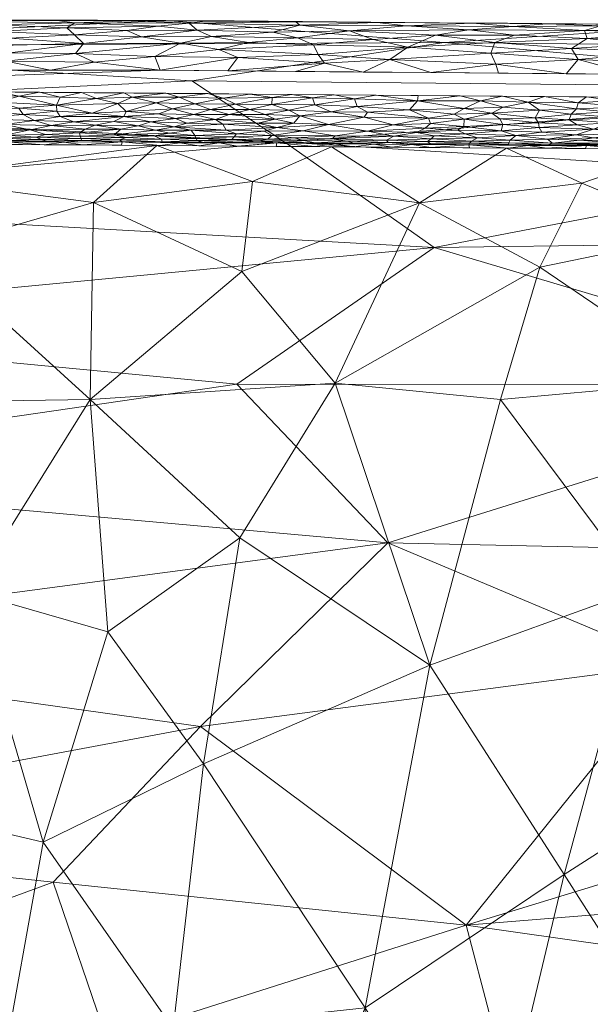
# Model space of a CAD drawing. Header units: millimetres. Extents: x -275 to 275, y 0 to 461.
# Tile 60 of 85: x 20 to 49, y 412 to 461. Entities that reach past the tile are written whole.
import ezdxf

# ---------------------------------------------------------------- set-up
doc = ezdxf.new("R2010")
doc.units = ezdxf.units.MM
doc.layers.add('A-GENM', color=13, linetype='Continuous')

# ---------------------------------------------------------------- blocks, each defined once
blk = doc.blocks.new('MODEL_CCAS1511-1000410R0 - MODEL_CCAS1511-1000410R0-465174-Preview')
at = {"layer": 'A-GENM', "lineweight": 9}
mesh = blk.add_polyface(dxfattribs=at)
corners = [(-272.167, 0), (-272.319, -150.975), (-272.479, -301.95), (-272.223, -329.002), (-270.726, -356.013), (-266.536, -382.739), (-256.83, -407.989), (-238.784, -428.131), (-214.858, -440.747), (-188.814, -448.06), (-162.114, -452.412), (-135.192, -455.069), (-108.188, -456.694), (-81.152, -457.659), (-54.105, -458.187), (-27.053, -458.42), (0, -458.452), (27.053, -458.42), (54.105, -458.187), (81.152, -457.659), (108.188, -456.694), (135.192, -455.069), (162.114, -452.412), (188.814, -448.059), (214.858, -440.746), (238.784, -428.131), (256.83, -407.989), (266.536, -382.739), (270.726, -356.013), (272.223, -329.002), (272.479, -301.95), (272.319, -150.975), (272.167, 0), (-271.479, -141.65), (-253.734, -118.36), (-222.049, -117.596), (-190.328, -117.596), (-158.607, -117.596), (-126.885, -117.596), (-95.164, -117.596), (-63.443, -117.596), (-31.721, -117.596), (0, -117.596), (15.006, -117.596), (30.013, -117.596), (45.019, -117.596), (60.026, -117.596), (75.032, -117.596), (90.039, -117.596), (105.045, -117.596), (120.051, -117.596), (135.058, -117.596), (150.064, -117.596), (165.071, -117.596), (180.077, -117.596), (195.083, -117.596), (210.09, -117.596), (225.096, -117.596), (240.103, -117.596), (255.062, -118.77), (267.363, -127.255), (271.479, -141.65), (271.5, -276.207), (270.746, -343.476), (267.133, -376.894), (262.881, -393.154), (255.834, -408.391), (245.398, -421.522), (232.048, -431.692), (216.932, -439.027), (200.945, -444.221), (167.942, -450.629), (134.487, -454.07), (67.276, -456.933), (0, -457.5), (-67.276, -456.933), (-134.485, -454.07), (-167.944, -450.629), (-200.946, -444.221), (-216.933, -439.027), (-232.048, -431.692), (-245.398, -421.522), (-255.835, -408.389), (-262.881, -393.152), (-267.133, -376.893), (-270.746, -343.476), (-271.5, -276.208), (0, -47.739), (12.205, -52.795), (17.261, -65), (12.205, -77.205), (0, -82.261), (-12.205, -77.205), (-17.261, -65), (-12.205, -52.795), (263.622, -390.318), (260.818, -397.614), (250.836, -414.68), (243.217, -423.183), (232.089, -431.661), (231.82, -431.802), (-231.823, -431.801), (-232.088, -431.662), (-243.217, -423.183), (-250.833, -414.683), (-260.819, -397.613), (-263.623, -390.318)]
mesh.append_faces([[corners[k] for k in face] for face in [(83, 105, 106), (98, 99, 25), (67, 97, 98), (80, 101, 102), (102, 103, 7), (68, 99, 100), (81, 103, 104), (65, 95, 96)]])
mesh.append_faces([[corners[k] for k in face] for face in [(8, 79, 101), (66, 26, 96), (69, 24, 100)]], dxfattribs={"vtx0": -1})
mesh.append_faces([[corners[k] for k in face] for face in [(0, 87, 32), (2, 86, 1), (4, 85, 3), (9, 78, 8), (14, 75, 13), (70, 24, 69)]], dxfattribs={"vtx0": -1, "vtx1": -1})
mesh.append_faces([[corners[k] for k in face] for face in [(94, 0, 38, 39)]], dxfattribs={"vtx0": -1, "vtx1": -1, "vtx3": -1})
mesh.append_faces([[corners[k] for k in face] for face in [(0, 35, 36), (33, 0, 1, 86), (92, 41, 42), (89, 48, 49, 88), (32, 58, 59), (62, 30, 31), (30, 62, 63), (90, 44, 45), (10, 76, 77), (75, 14, 15, 74), (28, 63, 64, 27), (23, 70, 71, 22), (70, 23, 24), (72, 21, 22, 71)]], dxfattribs={"vtx0": -1, "vtx2": -1})
mesh.append_faces([[corners[k] for k in face] for face in [(0, 36, 37, 38), (32, 52, 53, 54), (89, 46, 47, 48), (76, 10, 11, 12), (74, 15, 16, 17), (63, 28, 29, 30), (73, 18, 19, 20)]], dxfattribs={"vtx0": -1, "vtx3": -1})
mesh.append_faces([[corners[k] for k in face] for face in [(97, 26, 66)]], dxfattribs={"vtx1": -1})
mesh.append_faces([[corners[k] for k in face] for face in [(94, 87, 0), (87, 88, 32), (33, 34, 0), (34, 35, 0), (50, 51, 88, 49), (57, 58, 32, 56), (55, 56, 32, 54), (60, 61, 32), (59, 60, 32), (78, 79, 8)]], dxfattribs={"vtx1": -1, "vtx2": -1})
mesh.append_faces([[corners[k] for k in face] for face in [(51, 52, 32, 88)]], dxfattribs={"vtx1": -1, "vtx2": -1, "vtx3": -1})
mesh.append_faces([[corners[k] for k in face] for face in [(93, 94, 39, 40), (92, 93, 40, 41), (91, 92, 42, 43), (90, 91, 43, 44), (85, 86, 2, 3), (45, 46, 89, 90), (31, 32, 61, 62), (84, 85, 4, 5), (77, 78, 9, 10), (75, 76, 12, 13), (73, 74, 17, 18), (72, 73, 20, 21)]], dxfattribs={"vtx1": -1, "vtx3": -1})
mesh.append_faces([[corners[k] for k in face] for face in [(64, 95, 27), (5, 106, 84), (82, 105, 6), (6, 104, 82)]], dxfattribs={"vtx2": -1})
mesh = blk.add_polyface(dxfattribs=at)
corners = [(0, -388.723, -71.852), (-6.842, -398.34, -65.586), (0, -400.488, -64.043), (0, -422.703, -46.645), (-10.106, -411.478, -55.882), (-8.593, -427.738, -42.162), (-5.689, -382.925, -75.925), (0, -376.959, -79.662), (-11.696, -388.65, -72.242), (-13.022, -371.192, -83.248), (-17.311, -383.886, -75.421), (-18.319, -403.802, -61.759), (-21.212, -419.807, -49.238), (-14.33, -421.427, -47.799), (-31.201, -397.969, -66.174), (-37.019, -397.592, -66.571), (-37.3, -411.523, -56.218), (-12.514, -401.077, -63.677), (-48.393, -387.69, -73.679), (-53.043, -409.076, -58.491), (-43.311, -401.672, -63.799), (-27.708, -410.49, -56.85), (-52.419, -373.694, -82.768), (-59.395, -394.832, -69.16), (-29.28, -382.472, -76.554), (-36.34, -385.433, -74.813), (-26.028, -399.619, -64.902), (-23.692, -388.238, -72.682), (-63.06, -416.957, -52.405), (-56.906, -424.376, -45.837), (-24.442, -430.322, -39.841), (-29.211, -423.726, -45.956), (-40.533, -428.659, -41.615), (-63.24, -380.156, -79.125), (-58.623, -405.485, -61.391), (-32.769, -371.945, -83.191), (-41.605, -382.025, -77.171), (-43.293, -367.731, -86.035), (-51.094, -432.504, -38.017), (-47.241, -418.198, -51.011), (-66.372, -429.799, -40.917), (-68.554, -410.827, -57.536), (-17.541, -432.321, -37.84), (0, -411.595, -55.344), (-17.759, -365.189, -86.853)]
mesh.append_faces([[corners[k] for k in face] for face in [(0, 1, 2), (2, 1, 43)]], dxfattribs={"vtx0": -1, "vtx1": -1})
mesh.append_faces([[corners[k] for k in face] for face in [(3, 4, 5), (8, 9, 10), (11, 12, 13), (14, 15, 16), (0, 6, 1), (1, 17, 4), (18, 19, 20), (16, 21, 14), (22, 23, 18), (24, 25, 15), (26, 11, 27), (28, 29, 19), (30, 12, 31), (16, 32, 31), (23, 22, 33), (19, 34, 28), (25, 35, 36), (36, 37, 18), (24, 35, 25), (38, 32, 39), (29, 38, 39), (19, 29, 39), (29, 28, 40), (20, 19, 39), (34, 18, 23), (16, 20, 39), (20, 25, 36), (32, 16, 39), (26, 27, 14), (41, 28, 34), (24, 14, 27), (20, 15, 25), (11, 8, 10), (12, 11, 21), (31, 12, 21), (42, 5, 13), (31, 21, 16), (13, 5, 4), (6, 8, 1), (17, 1, 8), (1, 4, 43), (8, 11, 17), (4, 17, 11), (10, 44, 27), (6, 9, 8), (11, 10, 27), (20, 36, 18), (18, 34, 19), (41, 34, 23), (14, 21, 26), (11, 26, 21), (16, 15, 20), (24, 15, 14), (11, 13, 4), (42, 13, 12)]], dxfattribs={"vtx0": -1, "vtx1": -1, "vtx2": -1})
mesh.append_faces([[corners[k] for k in face] for face in [(6, 0, 7), (4, 3, 43)]], dxfattribs={"vtx0": -1, "vtx2": -1})
mesh = blk.add_polyface(dxfattribs=at)
corners = [(0, -438.222, -89.41), (-38.429, -434.774, -97.266), (0, -429.661, -105.354), (-41.249, -459.806, -20.717), (-68.857, -459.511, -21.069), (-66.973, -457.521, -34.97), (0, -451.826, -55.906), (-33.284, -454.829, -47.428), (-40.75, -449.55, -64.58), (-54.681, -460.68, -2.499), (-27.34, -460.919, -2.526), (-28.626, -457.885, -33.61), (0, -459.599, -20.606), (0, -460.952, -2.565), (-80.508, -450.093, -61.958), (-63.703, -442.71, -81.213), (0, -445.669, -72.919), (-30.889, -442.721, -81.184), (-52.829, -428.716, -107.789), (-42.333, -415.649, -127.754), (-29.063, -425.591, -112.863), (-74.383, -411.109, -133.121), (-84.634, -397.216, -150), (-56.93, -398.255, -150), (0, -420.151, -120.75), (-44.768, -406.392, -140.173), (-29.223, -398.719, -150), (0, -398.847, -150), (0, -409.838, -135.62), (-24.382, -409.931, -135.677), (-21.703, -417.802, -124.652), (-82.021, -460.137, -2.486), (0, -456.521, -38.434), (-77.632, -418.512, -122.712), (-73.996, -425.362, -112.59), (-59.671, -453.186, -53.372), (-82.359, -453.947, -49.27), (-73.836, -434.011, -98.069), (-92.567, -429.686, -104.41), (-93.722, -444.848, -74.464), (-96.108, -437.42, -90.131), (-94.287, -458.869, -20.869)]
mesh.append_faces([[corners[k] for k in face] for face in [(10, 12, 13)]], dxfattribs={"vtx0": -1})
mesh.append_faces([[corners[k] for k in face] for face in [(0, 1, 2), (9, 3, 10), (16, 17, 0), (6, 8, 16), (2, 20, 24), (12, 11, 32)]], dxfattribs={"vtx0": -1, "vtx1": -1})
mesh.append_faces([[corners[k] for k in face] for face in [(3, 4, 5), (6, 7, 8), (3, 11, 12), (3, 12, 10), (8, 14, 15), (18, 19, 20), (2, 1, 20), (17, 1, 0), (23, 25, 21), (30, 19, 29), (5, 7, 11), (1, 17, 15), (29, 19, 25), (33, 19, 34), (18, 20, 1), (30, 20, 19), (16, 8, 17), (15, 17, 8), (11, 7, 32), (8, 35, 14), (35, 8, 7), (14, 35, 36), (18, 37, 34), (37, 38, 34), (15, 14, 39), (7, 5, 35), (35, 5, 36), (37, 1, 15), (19, 18, 34), (1, 37, 18), (15, 40, 37), (21, 25, 19), (26, 29, 25), (28, 30, 29), (20, 30, 24), (19, 33, 21), (4, 3, 9), (41, 5, 4), (5, 11, 3)]], dxfattribs={"vtx0": -1, "vtx1": -1, "vtx2": -1})
mesh.append_faces([[corners[k] for k in face] for face in [(21, 22, 23), (4, 9, 31), (7, 6, 32), (30, 28, 24)]], dxfattribs={"vtx0": -1, "vtx2": -1})
mesh.append_faces([[corners[k] for k in face] for face in [(23, 26, 25), (27, 28, 29), (26, 27, 29)]], dxfattribs={"vtx1": -1, "vtx2": -1})
mesh = blk.add_polyface(dxfattribs=at)
corners = [(-7.266, -438.818, -30.997), (0, -432.617, -36.647), (-8.593, -427.738, -42.162), (-61.323, -449.844, -15.934), (-54.387, -442.882, -26.405), (-62.56, -445.176, -23.342), (-56.906, -424.376, -45.837), (-66.372, -429.799, -40.917), (-61.732, -437.675, -32.656), (-15.374, -449.383, -16.982), (-7.377, -446.578, -21.309), (-14.613, -441.823, -27.535), (-40.533, -428.659, -41.615), (-51.094, -432.504, -38.017), (-44.052, -441.957, -27.518), (-14.504, -453.026, -9.575), (-23.724, -451.8, -12.421), (-31.038, -435.04, -35.195), (-35.798, -442.769, -26.468), (-17.541, -432.321, -37.84), (-23.56, -441.96, -27.405), (-40.007, -451.798, -12.304), (-31.128, -448.355, -18.658), (-54.179, -450.257, -15.26), (-65.407, -452.891, -8.94), (-31.666, -452.865, -9.865), (-61.821, -454.408, -2.497), (-8.088, -451.986, -12.061), (-24.442, -430.322, -39.841), (-46.014, -448.574, -18.275), (-29.211, -423.726, -45.956), (-21.212, -419.807, -49.238), (0, -422.703, -46.645), (-13.438, -454.755, -2.496), (0, -442.531, -26.648), (0, -448.691, -14.572), (0, -454.852, -2.496), (-26.876, -454.659, -2.496), (-35.612, -454.596, -2.496), (-44.348, -454.533, -2.496), (-48.127, -452.777, -9.823), (-68.536, -449.688, -16.096), (-53.085, -454.471, -2.497)]
mesh.append_faces([[corners[k] for k in face] for face in [(32, 2, 1), (36, 27, 33), (1, 0, 34), (38, 21, 39), (37, 25, 38)]], dxfattribs={"vtx0": -1, "vtx1": -1})
mesh.append_faces([[corners[k] for k in face] for face in [(0, 1, 2), (3, 4, 5), (6, 7, 8), (9, 10, 11), (12, 13, 14), (15, 9, 16), (17, 12, 18), (11, 19, 20), (21, 22, 18), (11, 0, 19), (14, 18, 12), (13, 6, 8), (23, 3, 24), (22, 25, 16), (24, 26, 23), (14, 13, 4), (18, 20, 17), (15, 27, 9), (20, 19, 28), (4, 29, 14), (12, 17, 30), (13, 8, 4), (5, 4, 8), (4, 23, 29), (28, 30, 17), (20, 28, 17), (31, 28, 19), (16, 20, 22), (11, 20, 9), (10, 9, 27), (11, 10, 0), (15, 33, 27), (0, 10, 34), (10, 27, 35), (19, 0, 2), (9, 20, 16), (38, 25, 21), (37, 15, 16), (16, 25, 37), (29, 40, 21), (21, 25, 22), (3, 5, 41), (4, 3, 23), (18, 14, 29), (20, 18, 22), (40, 29, 23), (18, 29, 21), (42, 40, 23), (21, 40, 39)]], dxfattribs={"vtx0": -1, "vtx1": -1, "vtx2": -1})
mesh.append_faces([[corners[k] for k in face] for face in [(27, 36, 35), (40, 42, 39), (23, 26, 42)]], dxfattribs={"vtx0": -1, "vtx2": -1})
mesh.append_faces([[corners[k] for k in face] for face in [(35, 34, 10), (37, 33, 15)]], dxfattribs={"vtx1": -1, "vtx2": -1})
mesh = blk.add_polyface(dxfattribs=at)
corners = [(-46.425, -454.685, -1.879), (-49.127, -454.701, -1.66), (-46.654, -454.779, -1.494), (-49.706, -454.902, -1.111), (-49.858, -454.771, -1.404), (-51.828, -454.875, -1.11), (-50.279, -454.637, -1.888), (-48.354, -454.653, -1.935), (-51.228, -454.585, -2.181), (-47.587, -456.222, -0.106), (-47.491, -455.938, -0.202), (-49.905, -456.053, -0.148), (-46.252, -457.11), (-45.436, -456.832, -0.009), (-47.94, -456.789, -0.01), (-49.503, -455.799, -0.252), (-48.703, -455.481, -0.448), (-51.446, -455.647, -0.317), (-50.419, -455.236, -0.641), (-47.833, -455.192, -0.723), (-45.429, -454.654, -2.178), (-47.887, -455.692, -0.319), (-51.725, -456.204, -0.096), (-49.369, -456.335, -0.073), (-47.859, -456.492, -0.046), (-46.008, -456.419, -0.064), (-48.018, -454.926, -1.106), (-49.647, -456.906, -0.001), (-48.354, -457.093), (-50.585, -455.04, -0.871), (-48.702, -455.035, -0.912), (-48.298, -454.505, -2.496), (-50.23, -454.491, -2.496), (-46.366, -454.519, -2.496), (-46.117, -455.325, -0.605), (-51.436, -455.424, -0.464), (-45.987, -455.554, -0.419), (-46.408, -454.98, -1.044), (-51.523, -455.895, -0.198), (-45.957, -455.792, -0.277), (-50.404, -456.589, -0.027), (-50.457, -457.075), (-45.785, -456.039, -0.171)]
mesh.append_faces([[corners[k] for k in face] for face in [(0, 1, 2), (3, 4, 5), (6, 7, 8), (9, 10, 11), (12, 13, 14), (15, 16, 17), (18, 16, 19), (20, 7, 0), (21, 16, 15), (22, 23, 11), (10, 15, 11), (9, 24, 25), (26, 4, 3), (27, 28, 14), (3, 29, 30), (7, 20, 33), (1, 0, 7), (16, 34, 19), (16, 18, 35), (30, 18, 19), (16, 36, 34), (29, 18, 30), (3, 30, 26), (19, 37, 30), (26, 30, 37), (37, 2, 26), (4, 26, 2), (11, 15, 38), (15, 10, 21), (11, 23, 9), (39, 21, 10), (36, 16, 21), (14, 24, 40), (14, 40, 27), (1, 7, 6), (6, 4, 1), (2, 1, 4), (8, 7, 32), (21, 39, 36), (9, 42, 10), (24, 9, 23), (40, 24, 23), (24, 14, 13)]], dxfattribs={"vtx0": -1, "vtx1": -1, "vtx2": -1})
mesh.append_faces([[corners[k] for k in face] for face in [(27, 41, 28), (7, 33, 31)]], dxfattribs={"vtx0": -1, "vtx2": -1})
mesh.append_faces([[corners[k] for k in face] for face in [(31, 32, 7), (28, 12, 14)]], dxfattribs={"vtx1": -1, "vtx2": -1})
mesh = blk.add_polyface(dxfattribs=at)
corners = [(-45.429, -454.654, -2.178), (-44.462, -454.705, -1.884), (-42.474, -454.697, -2.068), (-43.63, -456.279, -0.103), (-41.747, -456.223, -0.124), (-42.241, -455.972, -0.213), (-44.021, -455.995, -0.195), (-45.957, -455.792, -0.277), (-45.785, -456.039, -0.171), (-46.654, -454.779, -1.494), (-44.547, -454.918, -1.201), (-44.472, -454.796, -1.515), (-44.821, -455.162, -0.801), (-46.408, -454.98, -1.044), (-47.833, -455.192, -0.723), (-42.908, -455.035, -1.015), (-42.292, -455.244, -0.734), (-46.425, -454.685, -1.879), (-42.614, -454.874, -1.35), (-42.513, -454.767, -1.69), (-42.502, -454.547, -2.496), (-44.434, -454.533, -2.496), (-44.085, -455.396, -0.561), (-44.175, -455.71, -0.333), (-46.008, -456.419, -0.064), (-44.197, -456.573, -0.04), (-47.859, -456.492, -0.046), (-45.436, -456.832, -0.009), (-43.062, -456.9, -0.006), (-44.15, -457.128), (-40.592, -454.986, -1.144), (-46.117, -455.325, -0.605), (-45.987, -455.554, -0.419), (-41.909, -455.421, -0.559), (-42.224, -455.616, -0.405), (-46.366, -454.519, -2.496), (-42.047, -457.146), (-46.252, -457.11), (-42.249, -456.51, -0.054), (-47.491, -455.938, -0.202), (-47.587, -456.222, -0.106)]
mesh.append_faces([[corners[k] for k in face] for face in [(35, 0, 21)]], dxfattribs={"vtx0": -1, "vtx1": -1})
mesh.append_faces([[corners[k] for k in face] for face in [(0, 1, 2), (3, 4, 5), (6, 3, 5), (6, 7, 8), (9, 10, 11), (12, 13, 14), (15, 12, 16), (1, 0, 17), (11, 18, 19), (2, 1, 19), (12, 22, 16), (6, 23, 7), (6, 5, 23), (24, 25, 3), (24, 26, 27), (28, 27, 29), (13, 12, 10), (30, 18, 15), (10, 15, 18), (15, 10, 12), (14, 31, 12), (22, 31, 32), (23, 22, 32), (33, 22, 34), (11, 10, 18), (9, 13, 10), (17, 11, 1), (1, 11, 19), (21, 0, 2), (11, 17, 9), (12, 31, 22), (25, 24, 27), (25, 28, 38), (28, 25, 27), (3, 25, 38), (4, 3, 38), (3, 6, 8), (23, 5, 34), (22, 33, 16), (22, 23, 34), (7, 23, 32), (7, 39, 8), (3, 8, 24), (8, 40, 24)]], dxfattribs={"vtx0": -1, "vtx1": -1, "vtx2": -1})
mesh.append_faces([[corners[k] for k in face] for face in [(2, 20, 21), (27, 37, 29)]], dxfattribs={"vtx0": -1, "vtx2": -1})
mesh.append_faces([[corners[k] for k in face] for face in [(29, 36, 28)]], dxfattribs={"vtx1": -1, "vtx2": -1})
mesh = blk.add_polyface(dxfattribs=at)
corners = [(-40.555, -455.761, -0.325), (-38.7, -455.686, -0.381), (-40.291, -455.52, -0.489), (-40.735, -455.142, -0.884), (-42.908, -455.035, -1.015), (-42.292, -455.244, -0.734), (-39.63, -454.712, -2.178), (-42.474, -454.697, -2.068), (-40.553, -454.746, -1.874), (-40.463, -456.024, -0.199), (-40.409, -454.85, -1.476), (-42.614, -454.874, -1.35), (-40.592, -454.986, -1.144), (-39.863, -455.313, -0.683), (-40.57, -454.56, -2.496), (-42.502, -454.547, -2.496), (-38.437, -454.816, -1.651), (-42.249, -456.51, -0.054), (-43.062, -456.9, -0.006), (-39.908, -456.895, -0.009), (-39.516, -456.436, -0.075), (-38.73, -455.128, -0.932), (-38.358, -454.93, -1.312), (-37.411, -455.372, -0.646), (-37.238, -456.069, -0.193), (-42.047, -457.146), (-37.408, -456.331, -0.105), (-42.513, -454.767, -1.69), (-36.398, -454.88, -1.492), (-38.638, -454.574, -2.496), (-37.73, -454.727, -2.186), (-41.909, -455.421, -0.559), (-42.224, -455.616, -0.405), (-39.945, -457.164), (-36.896, -456.61, -0.046), (-41.747, -456.223, -0.124), (-37.843, -457.181), (-36.764, -456.992, -0.004), (-42.241, -455.972, -0.213)]
mesh.append_faces([[corners[k] for k in face] for face in [(36, 19, 33)]], dxfattribs={"vtx0": -1, "vtx1": -1})
mesh.append_faces([[corners[k] for k in face] for face in [(0, 1, 2), (3, 4, 5), (6, 7, 8), (1, 0, 9), (10, 11, 12), (5, 13, 3), (8, 10, 16), (17, 18, 19), (20, 17, 19), (12, 21, 22), (21, 3, 13), (13, 23, 21), (24, 1, 9), (19, 18, 25), (9, 20, 26), (10, 12, 22), (16, 10, 22), (27, 10, 8), (28, 16, 22), (11, 10, 27), (7, 27, 8), (6, 30, 29), (7, 6, 14), (6, 8, 16), (16, 30, 6), (2, 31, 32), (23, 13, 2), (20, 19, 34), (35, 20, 9), (21, 12, 3), (4, 3, 12), (36, 37, 19), (19, 37, 34), (9, 26, 24), (20, 34, 26), (20, 35, 17), (35, 9, 38), (0, 38, 9), (1, 23, 2), (38, 0, 32), (31, 13, 5), (32, 0, 2), (13, 31, 2)]], dxfattribs={"vtx0": -1, "vtx1": -1, "vtx2": -1})
mesh.append_faces([[corners[k] for k in face] for face in [(6, 29, 14), (19, 25, 33)]], dxfattribs={"vtx0": -1, "vtx2": -1})
mesh.append_faces([[corners[k] for k in face] for face in [(14, 15, 7)]], dxfattribs={"vtx1": -1, "vtx2": -1})
mesh = blk.add_polyface(dxfattribs=at)
corners = [(-36.398, -454.88, -1.492), (-36.752, -454.775, -1.902), (-38.437, -454.816, -1.651), (-34.774, -454.602, -2.496), (-35.763, -454.743, -2.189), (-32.88, -454.795, -1.955), (-37.238, -456.069, -0.193), (-35.465, -455.708, -0.385), (-38.7, -455.686, -0.381), (-32.795, -455.97, -0.251), (-33.727, -455.77, -0.355), (-34.03, -456.141, -0.175), (-34.784, -456.689, -0.036), (-32.634, -456.71, -0.036), (-33.479, -456.422, -0.09), (-38.73, -455.128, -0.932), (-37.411, -455.372, -0.646), (-35.797, -455.142, -0.949), (-37.73, -454.727, -2.186), (-34.189, -455.394, -0.65), (-34.802, -454.792, -1.894), (-32.43, -454.967, -1.338), (-34.151, -454.921, -1.425), (-33.766, -455.036, -1.162), (-35.638, -454.995, -1.216), (-32.877, -455.562, -0.506), (-35.59, -456.348, -0.105), (-36.896, -456.61, -0.046), (-36.764, -456.992, -0.004), (-37.843, -457.181), (-35.74, -457.199), (-32.635, -455.155, -0.966), (-38.358, -454.93, -1.312), (-36.706, -454.588, -2.496), (-38.638, -454.574, -2.496), (-31.917, -454.868, -1.647), (-37.408, -456.331, -0.105), (-32.644, -457.06, -0.002), (-34.666, -457.045, -0.002), (-33.638, -457.217), (-32.293, -456.211, -0.155), (-32.842, -454.616, -2.496)]
mesh.append_faces([[corners[k] for k in face] for face in [(33, 4, 3), (39, 38, 30)]], dxfattribs={"vtx0": -1, "vtx1": -1})
mesh.append_faces([[corners[k] for k in face] for face in [(0, 1, 2), (3, 4, 5), (6, 7, 8), (9, 10, 11), (12, 13, 14), (15, 16, 17), (4, 18, 1), (17, 16, 19), (20, 5, 4), (21, 22, 23), (22, 0, 24), (19, 16, 7), (19, 7, 25), (8, 7, 16), (12, 26, 27), (10, 25, 7), (17, 19, 31), (24, 23, 22), (17, 24, 15), (7, 6, 11), (1, 18, 2), (32, 15, 24), (0, 22, 20), (32, 24, 0), (23, 17, 31), (17, 23, 24), (18, 4, 33), (4, 1, 20), (0, 20, 1), (35, 20, 22), (28, 12, 27), (36, 27, 26), (37, 13, 38), (26, 14, 11), (14, 26, 12), (11, 6, 26), (36, 26, 6), (13, 12, 38), (28, 30, 38), (38, 39, 37), (28, 38, 12), (14, 40, 11), (11, 10, 7)]], dxfattribs={"vtx0": -1, "vtx1": -1, "vtx2": -1})
mesh.append_faces([[corners[k] for k in face] for face in [(28, 29, 30)]], dxfattribs={"vtx0": -1, "vtx2": -1})
mesh.append_faces([[corners[k] for k in face] for face in [(33, 34, 18), (41, 3, 5)]], dxfattribs={"vtx1": -1, "vtx2": -1})
mesh = blk.add_polyface(dxfattribs=at)
corners = [(-30.506, -456.213, -0.159), (-28.733, -456.214, -0.163), (-29.818, -455.955, -0.268), (-30.004, -454.784, -2.193), (-31.033, -454.815, -1.918), (-29.174, -454.829, -1.902), (-28.789, -455.164, -0.993), (-30.755, -455.09, -1.099), (-30.859, -455.248, -0.85), (-28.906, -454.91, -1.569), (-31.525, -456.457, -0.085), (-33.479, -456.422, -0.09), (-32.634, -456.71, -0.036), (-32.88, -454.795, -1.955), (-30.91, -454.63, -2.496), (-32.842, -454.616, -2.496), (-31.917, -454.868, -1.647), (-34.151, -454.921, -1.425), (-32.43, -454.967, -1.338), (-30.174, -455.731, -0.396), (-31.938, -455.775, -0.36), (-34.189, -455.394, -0.65), (-32.877, -455.562, -0.506), (-32.255, -455.375, -0.685), (-34.03, -456.141, -0.175), (-32.293, -456.211, -0.155), (-32.795, -455.97, -0.251), (-30.192, -457.028, -0.005), (-32.644, -457.06, -0.002), (-31.535, -457.234), (-30.814, -456.73, -0.035), (-29.571, -456.464, -0.087), (-32.635, -455.155, -0.966), (-33.766, -455.036, -1.162), (-30.636, -454.957, -1.394), (-34.802, -454.792, -1.894), (-28.979, -454.644, -2.496), (-29.433, -457.252), (-33.638, -457.217), (-28.782, -456.745, -0.034), (-33.727, -455.77, -0.355), (-30.356, -455.433, -0.639), (-28.85, -455.014, -1.281), (-28.593, -455.424, -0.66)]
mesh.append_faces([[corners[k] for k in face] for face in [(0, 1, 2), (3, 4, 5), (6, 7, 8), (5, 4, 9), (10, 11, 12), (4, 13, 16), (17, 18, 16), (3, 14, 13), (2, 19, 20), (21, 22, 23), (24, 25, 26), (25, 11, 10), (27, 28, 29), (10, 30, 31), (32, 7, 18), (32, 18, 33), (16, 18, 34), (16, 34, 9), (16, 13, 35), (9, 4, 16), (2, 20, 26), (10, 31, 0), (25, 10, 0), (28, 30, 12), (12, 30, 10), (30, 28, 27), (27, 39, 30), (31, 30, 39), (0, 2, 26), (26, 25, 0), (40, 26, 20), (40, 20, 22), (19, 22, 20), (23, 22, 41), (8, 23, 41), (32, 21, 23), (22, 19, 41), (13, 4, 3), (7, 42, 34), (18, 7, 34), (8, 7, 32), (23, 8, 32), (8, 41, 43)]], dxfattribs={"vtx0": -1, "vtx1": -1, "vtx2": -1})
mesh.append_faces([[corners[k] for k in face] for face in [(13, 14, 15), (28, 38, 29)]], dxfattribs={"vtx0": -1, "vtx2": -1})
mesh.append_faces([[corners[k] for k in face] for face in [(36, 14, 3), (29, 37, 27)]], dxfattribs={"vtx1": -1, "vtx2": -1})
mesh = blk.add_polyface(dxfattribs=at)
corners = [(-28.006, -457.07, -0.004), (-30.192, -457.028, -0.005), (-29.433, -457.252), (-26.963, -456.236, -0.159), (-25.237, -456.103, -0.214), (-27.825, -456.007, -0.249), (-28.733, -456.214, -0.163), (-27.67, -456.499, -0.082), (-28.031, -454.797, -2.18), (-27.047, -454.657, -2.496), (-28.979, -454.644, -2.496), (-25.146, -454.849, -1.919), (-27.524, -455.274, -0.843), (-24.757, -455.2, -0.974), (-26.75, -455.149, -1.039), (-27.113, -454.971, -1.415), (-28.906, -454.91, -1.569), (-28.85, -455.014, -1.281), (-28.789, -455.164, -0.993), (-30.755, -455.09, -1.099), (-28.593, -455.424, -0.66), (-30.356, -455.433, -0.639), (-27.744, -455.589, -0.513), (-28.391, -455.783, -0.37), (-26.587, -455.839, -0.343), (-29.571, -456.464, -0.087), (-27.331, -457.27), (-30.004, -454.784, -2.193), (-27.156, -454.849, -1.861), (-29.174, -454.829, -1.902), (-25.026, -454.937, -1.552), (-25.947, -455.639, -0.482), (-26.821, -455.43, -0.665), (-30.174, -455.731, -0.396), (-30.859, -455.248, -0.85), (-29.818, -455.955, -0.268), (-30.506, -456.213, -0.159), (-28.782, -456.745, -0.034), (-26.853, -456.787, -0.03), (-25.347, -456.359, -0.122), (-25.654, -457.071, -0.004), (-25.351, -455.052, -1.242), (-30.636, -454.957, -1.394)]
mesh.append_faces([[corners[k] for k in face] for face in [(0, 1, 2), (3, 4, 5), (6, 7, 3), (11, 9, 8), (12, 13, 14), (15, 16, 17), (18, 17, 19), (20, 21, 22), (22, 23, 24), (25, 7, 6), (10, 27, 8), (28, 8, 29), (28, 11, 8), (16, 28, 29), (30, 28, 15), (8, 27, 29), (22, 31, 32), (31, 22, 24), (20, 22, 32), (33, 22, 21), (12, 20, 32), (34, 20, 18), (5, 24, 23), (24, 5, 4), (35, 5, 23), (6, 3, 5), (33, 35, 23), (35, 6, 5), (25, 6, 36), (25, 37, 7), (38, 7, 37), (7, 38, 39), (37, 0, 38), (40, 38, 0), (0, 37, 1), (40, 0, 26), (22, 33, 23), (15, 17, 14), (15, 14, 41), (12, 14, 18), (20, 12, 18), (13, 12, 32), (17, 16, 42), (28, 16, 15), (14, 17, 18), (7, 39, 3)]], dxfattribs={"vtx0": -1, "vtx1": -1, "vtx2": -1})
mesh.append_faces([[corners[k] for k in face] for face in [(8, 9, 10), (0, 2, 26)]], dxfattribs={"vtx0": -1, "vtx2": -1})
mesh = blk.add_polyface(dxfattribs=at)
corners = [(-25.026, -454.937, -1.552), (-23.125, -454.906, -1.697), (-25.146, -454.849, -1.919), (-25.351, -455.052, -1.242), (-26.75, -455.149, -1.039), (-24.757, -455.2, -0.974), (-23.803, -455.668, -0.468), (-23.3, -455.481, -0.632), (-25.083, -455.477, -0.627), (-23.183, -454.685, -2.496), (-25.115, -454.671, -2.496), (-22.231, -454.825, -2.196), (-25.947, -455.639, -0.482), (-24.741, -455.853, -0.341), (-25.654, -457.071, -0.004), (-23.864, -457.009, -0.009), (-24.931, -456.751, -0.037), (-27.156, -454.849, -1.861), (-23.058, -455.132, -1.104), (-23.099, -455.007, -1.376), (-26.821, -455.43, -0.665), (-26.587, -455.839, -0.343), (-25.237, -456.103, -0.214), (-25.347, -456.359, -0.122), (-23.646, -456.278, -0.15), (-21.324, -455.209, -0.985), (-23.024, -455.285, -0.861), (-26.853, -456.787, -0.03), (-26.963, -456.236, -0.159), (-21.883, -456.382, -0.121), (-22.062, -456.113, -0.216), (-21.874, -456.675, -0.052), (-22.058, -457.069, -0.006), (-23.126, -457.305), (-27.113, -454.971, -1.415), (-22.73, -455.85, -0.348), (-21.598, -455.659, -0.483), (-27.331, -457.27), (-25.228, -457.287), (-27.047, -454.657, -2.496), (-21.1, -454.959, -1.539), (-20.853, -455.072, -1.245), (-20.549, -455.444, -0.683)]
mesh.append_faces([[corners[k] for k in face] for face in [(0, 1, 2), (3, 4, 5), (6, 7, 8), (2, 1, 11), (12, 13, 6), (14, 15, 16), (17, 0, 2), (3, 18, 19), (20, 8, 5), (21, 13, 12), (22, 23, 24), (19, 0, 3), (25, 18, 26), (16, 23, 27), (23, 22, 28), (24, 29, 30), (31, 24, 16), (32, 15, 33), (15, 31, 16), (3, 0, 34), (13, 35, 6), (13, 22, 35), (6, 36, 7), (22, 30, 35), (36, 6, 35), (12, 8, 20), (29, 24, 31), (14, 16, 27), (15, 14, 38), (31, 15, 32), (6, 8, 12), (8, 7, 26), (1, 0, 19), (3, 5, 18), (40, 1, 19), (19, 18, 41), (2, 11, 9), (26, 18, 5), (8, 26, 5), (42, 26, 7), (30, 22, 24), (21, 22, 13), (16, 24, 23)]], dxfattribs={"vtx0": -1, "vtx1": -1, "vtx2": -1})
mesh.append_faces([[corners[k] for k in face] for face in [(2, 9, 10), (14, 37, 38)]], dxfattribs={"vtx0": -1, "vtx2": -1})
mesh.append_faces([[corners[k] for k in face] for face in [(38, 33, 15), (10, 39, 2)]], dxfattribs={"vtx1": -1, "vtx2": -1})
mesh = blk.add_polyface(dxfattribs=at)
corners = [(-21.1, -454.959, -1.539), (-19.248, -454.916, -1.722), (-21.415, -454.87, -1.902), (-23.125, -454.906, -1.697), (-17.409, -454.882, -1.917), (-19.34, -454.849, -2.091), (-17.387, -454.727, -2.496), (-19.319, -454.713, -2.496), (-21.251, -454.699, -2.496), (-19.073, -455.019, -1.389), (-20.853, -455.072, -1.245), (-17.879, -456.435, -0.11), (-17.517, -456.015, -0.27), (-20.198, -456.217, -0.178), (-21.598, -455.659, -0.483), (-20.776, -455.917, -0.315), (-19.277, -455.712, -0.45), (-20.549, -455.444, -0.683), (-21.324, -455.209, -0.985), (-23.024, -455.285, -0.861), (-17.25, -455.139, -1.134), (-19.286, -455.173, -1.058), (-18.921, -457.341), (-17.859, -457.139, -0.003), (-20.011, -457.125, -0.003), (-22.058, -457.069, -0.006), (-21.874, -456.675, -0.052), (-18.895, -456.826, -0.03), (-18.136, -455.324, -0.837), (-22.062, -456.113, -0.216), (-19.984, -456.53, -0.084), (-21.024, -457.323), (-23.126, -457.305), (-18.589, -455.508, -0.626), (-23.3, -455.481, -0.632), (-22.73, -455.85, -0.348), (-21.883, -456.382, -0.121), (-22.231, -454.825, -2.196), (-17.363, -454.963, -1.575), (-23.183, -454.685, -2.496), (-17.269, -455.676, -0.483), (-23.099, -455.007, -1.376), (-23.058, -455.132, -1.104)]
mesh.append_faces([[corners[k] for k in face] for face in [(31, 25, 32), (39, 37, 8), (7, 5, 6)]], dxfattribs={"vtx0": -1, "vtx1": -1})
mesh.append_faces([[corners[k] for k in face] for face in [(0, 1, 2), (2, 3, 0), (4, 5, 1), (6, 5, 4), (9, 0, 10), (11, 12, 13), (14, 15, 16), (17, 18, 19), (20, 9, 21), (22, 23, 24), (25, 24, 26), (23, 27, 24), (17, 28, 21), (16, 17, 14), (15, 29, 13), (30, 26, 27), (24, 25, 31), (26, 24, 27), (30, 11, 13), (12, 16, 15), (17, 33, 28), (14, 17, 34), (33, 17, 16), (35, 15, 14), (12, 15, 13), (35, 29, 15), (30, 36, 26), (13, 29, 36), (3, 2, 37), (0, 9, 1), (38, 1, 9), (8, 37, 5), (2, 1, 5), (5, 37, 2), (9, 10, 21), (40, 33, 16), (41, 10, 0), (10, 18, 21), (17, 21, 18), (28, 20, 21), (10, 42, 18), (11, 30, 27), (36, 30, 13)]], dxfattribs={"vtx0": -1, "vtx1": -1, "vtx2": -1})
mesh.append_faces([[corners[k] for k in face] for face in [(5, 7, 8), (24, 31, 22)]], dxfattribs={"vtx0": -1, "vtx2": -1})
mesh = blk.add_polyface(dxfattribs=at)
corners = [(-49.071, -460.641, -1.772), (-48.247, -460.404, -1.217), (-53.269, -460.502, -1.53), (-51.897, -459.322, -0.259), (-47.932, -458.964, -0.1), (-52.678, -458.743, -0.058), (-54.476, -459.633, -0.465), (-58.33, -459.604, -0.483), (-54.047, -460.025, -0.804), (-59.588, -460.08, -0.964), (-51.86, -460.3, -1.119), (-57.298, -460.371, -1.366), (-50.899, -459.725, -0.498), (-56.598, -459.067, -0.173), (-61.664, -458.991, -0.174), (-52.723, -460.664, -2.044), (-58.041, -460.585, -2.02), (-54.662, -460.68, -2.499), (-47.342, -458.246), (-43.828, -458.721, -0.035), (-55.835, -458.699, -0.058), (-57.486, -458.121), (-58.893, -458.582, -0.043), (-47.601, -459.503, -0.328), (-50.723, -458.216), (-48.383, -460.01, -0.717), (-43.773, -459.804, -0.5), (-44.751, -460.181, -0.858), (-51.246, -460.71, -2.502), (-44.669, -460.616, -1.569), (-46.389, -460.745, -2.089), (-47.829, -460.74, -2.506), (-61.381, -460.385, -1.532), (-58.078, -460.612, -2.497), (-54.105, -458.187)]
mesh.append_faces([[corners[k] for k in face] for face in [(31, 30, 28), (17, 16, 33), (24, 4, 18), (21, 20, 34)]], dxfattribs={"vtx0": -1, "vtx1": -1})
mesh.append_faces([[corners[k] for k in face] for face in [(0, 1, 2), (3, 4, 5), (6, 7, 8), (8, 7, 9), (2, 1, 10), (8, 9, 11), (6, 12, 3), (7, 13, 14), (6, 13, 7), (15, 16, 17), (11, 16, 2), (18, 4, 19), (5, 13, 3), (20, 21, 22), (3, 23, 4), (4, 24, 5), (12, 23, 3), (25, 26, 23), (22, 13, 20), (1, 27, 25), (10, 25, 8), (28, 0, 15), (29, 1, 0), (0, 30, 29), (15, 0, 2), (0, 28, 30), (16, 15, 2), (16, 11, 32), (11, 2, 10), (12, 8, 25), (13, 6, 3), (8, 12, 6), (23, 12, 25), (13, 5, 20), (34, 20, 5), (25, 10, 1), (11, 10, 8)]], dxfattribs={"vtx0": -1, "vtx1": -1, "vtx2": -1})
mesh.append_faces([[corners[k] for k in face] for face in [(15, 17, 28)]], dxfattribs={"vtx0": -1, "vtx2": -1})
mesh.append_faces([[corners[k] for k in face] for face in [(24, 34, 5)]], dxfattribs={"vtx1": -1, "vtx2": -1})
mesh = blk.add_polyface(dxfattribs=at)
corners = [(-40.579, -458.304), (-43.828, -458.721, -0.035), (-38.53, -458.96, -0.076), (-44.669, -460.616, -1.569), (-42.476, -460.444, -1.187), (-48.247, -460.404, -1.217), (-44.413, -460.77, -2.509), (-42.665, -460.771, -2.033), (-46.389, -460.745, -2.089), (-40.997, -460.799, -2.513), (-47.601, -459.503, -0.328), (-43.566, -459.275, -0.195), (-47.932, -458.964, -0.1), (-43.773, -459.804, -0.5), (-37.893, -460.818, -2.072), (-33.822, -460.838, -2.027), (-34.025, -460.684, -1.525), (-44.751, -460.181, -0.858), (-40.808, -460.17, -0.806), (-36.504, -460.393, -1.039), (-39.35, -460.642, -1.515), (-39.43, -459.576, -0.326), (-34.946, -459.207, -0.142), (-35.265, -458.776, -0.033), (-37.197, -458.333), (-43.96, -458.275), (-48.383, -460.01, -0.717), (-37.688, -459.96, -0.582), (-34.707, -459.697, -0.377), (-37.58, -460.829, -2.516), (-34.164, -460.859, -2.519), (-33.921, -460.045, -0.633), (-32.687, -460.335, -0.929), (-47.342, -458.246), (-33.816, -458.362), (-47.829, -460.74, -2.506)]
mesh.append_faces([[corners[k] for k in face] for face in [(33, 1, 25), (24, 23, 34), (30, 14, 29), (6, 8, 35)]], dxfattribs={"vtx0": -1, "vtx1": -1})
mesh.append_faces([[corners[k] for k in face] for face in [(0, 1, 2), (3, 4, 5), (6, 7, 8), (10, 11, 12), (11, 10, 13), (11, 2, 1), (14, 15, 16), (13, 17, 18), (19, 18, 4), (20, 3, 7), (13, 21, 11), (1, 12, 11), (2, 22, 23), (23, 24, 2), (21, 2, 11), (26, 17, 13), (18, 27, 21), (18, 21, 13), (21, 28, 22), (16, 20, 14), (17, 5, 4), (7, 14, 20), (14, 7, 9), (19, 20, 16), (17, 4, 18), (14, 30, 15), (3, 20, 4), (19, 4, 20), (19, 31, 27), (16, 32, 19), (27, 31, 28), (21, 27, 28), (19, 27, 18), (21, 22, 2), (3, 8, 7)]], dxfattribs={"vtx0": -1, "vtx1": -1, "vtx2": -1})
mesh.append_faces([[corners[k] for k in face] for face in [(7, 6, 9), (1, 0, 25), (14, 9, 29)]], dxfattribs={"vtx0": -1, "vtx2": -1})
mesh.append_faces([[corners[k] for k in face] for face in [(24, 0, 2)]], dxfattribs={"vtx1": -1, "vtx2": -1})
mesh = blk.add_polyface(dxfattribs=at)
corners = [(-26.779, -459.111, -0.097), (-29.979, -459.453, -0.23), (-28.063, -459.773, -0.402), (-26.116, -460.088, -0.634), (-28.894, -460.423, -1.017), (-25.392, -460.408, -0.975), (-26.93, -460.625, -1.323), (-30.937, -459.063, -0.089), (-29.295, -460.884, -2.142), (-25.6, -460.887, -2.062), (-28.502, -460.778, -1.689), (-34.025, -460.684, -1.525), (-27.053, -458.42), (-34.946, -459.207, -0.142), (-34.707, -459.697, -0.377), (-30.434, -458.391), (-35.265, -458.776, -0.033), (-31.458, -459.81, -0.438), (-22.821, -459.256, -0.138), (-23.754, -458.821, -0.03), (-32.687, -460.335, -0.929), (-29.619, -460.112, -0.671), (-23.215, -459.754, -0.377), (-22.393, -460.551, -1.166), (-22.792, -460.794, -1.668), (-27.331, -460.919, -2.526), (-22.774, -460.195, -0.723), (-33.921, -460.045, -0.633), (-36.504, -460.393, -1.039), (-21.564, -458.427), (-33.816, -458.362), (-33.822, -460.838, -2.027), (-30.748, -460.889, -2.523), (-23.915, -460.923, -2.531), (-34.164, -460.859, -2.519)]
mesh.append_faces([[corners[k] for k in face] for face in [(12, 19, 29), (33, 9, 25), (32, 31, 34)]], dxfattribs={"vtx0": -1, "vtx1": -1})
mesh.append_faces([[corners[k] for k in face] for face in [(0, 1, 2), (3, 4, 5), (6, 5, 4), (0, 7, 1), (8, 9, 10), (4, 11, 10), (12, 7, 0), (13, 14, 1), (7, 15, 16), (14, 17, 1), (18, 19, 0), (20, 4, 21), (3, 22, 2), (4, 3, 21), (23, 5, 6), (9, 24, 10), (9, 8, 25), (20, 11, 4), (3, 5, 26), (6, 4, 10), (3, 2, 21), (2, 22, 18), (2, 17, 21), (27, 20, 21), (21, 17, 27), (1, 17, 2), (17, 14, 27), (0, 2, 18), (1, 7, 13), (0, 19, 12), (28, 20, 27), (10, 24, 6), (23, 6, 24), (7, 16, 13), (31, 10, 11), (31, 32, 8), (10, 31, 8)]], dxfattribs={"vtx0": -1, "vtx1": -1, "vtx2": -1})
mesh.append_faces([[corners[k] for k in face] for face in [(7, 12, 15), (16, 15, 30)]], dxfattribs={"vtx0": -1, "vtx2": -1})
mesh.append_faces([[corners[k] for k in face] for face in [(32, 25, 8)]], dxfattribs={"vtx1": -1, "vtx2": -1})
mesh = blk.add_polyface(dxfattribs=at)
corners = [(-19.531, -459.291, -0.147), (-14.822, -459.093, -0.083), (-19.332, -458.884, -0.039), (-18.732, -460.368, -0.899), (-19.534, -460.032, -0.568), (-22.774, -460.195, -0.723), (-18.795, -460.695, -1.407), (-16.88, -460.878, -1.896), (-13.88, -460.844, -1.76), (-12.842, -460.93, -2.132), (-17.082, -460.931, -2.541), (-14.902, -460.55, -1.137), (-11.392, -460.415, -0.944), (-14.861, -460.143, -0.656), (-10.814, -460.939, -2.549), (-13.666, -460.935, -2.545), (-25.6, -460.887, -2.062), (-21.89, -460.91, -2.116), (-22.792, -460.794, -1.668), (-9.029, -460.64, -1.278), (-18.266, -459.65, -0.308), (-12.55, -459.688, -0.325), (-23.215, -459.754, -0.377), (-10.532, -460.047, -0.57), (-22.393, -460.551, -1.166), (-16.075, -458.433), (-21.564, -458.427), (-25.392, -460.408, -0.975), (-10.18, -459.2, -0.112), (-12.056, -458.438), (-26.116, -460.088, -0.634), (-23.754, -458.821, -0.03), (-22.821, -459.256, -0.138), (-23.915, -460.923, -2.531), (-20.499, -460.927, -2.536), (-10.713, -460.854, -1.782)]
mesh.append_faces([[corners[k] for k in face] for face in [(14, 9, 15), (25, 1, 29), (15, 9, 10)]], dxfattribs={"vtx0": -1, "vtx1": -1})
mesh.append_faces([[corners[k] for k in face] for face in [(0, 1, 2), (3, 4, 5), (6, 7, 8), (9, 7, 10), (11, 12, 13), (16, 17, 18), (8, 19, 11), (3, 6, 11), (7, 9, 8), (7, 18, 17), (20, 13, 21), (3, 11, 13), (1, 20, 21), (0, 22, 20), (13, 23, 21), (4, 13, 20), (6, 24, 18), (24, 3, 5), (18, 7, 6), (3, 24, 6), (27, 24, 5), (28, 29, 1), (1, 21, 28), (22, 30, 5), (22, 5, 4), (26, 31, 2), (2, 31, 32), (0, 2, 32), (1, 25, 2), (13, 4, 3), (22, 4, 20), (16, 33, 17), (8, 9, 35), (6, 8, 11), (34, 7, 17), (22, 0, 32), (1, 0, 20)]], dxfattribs={"vtx0": -1, "vtx1": -1, "vtx2": -1})
mesh.append_faces([[corners[k] for k in face] for face in [(2, 25, 26), (7, 34, 10)]], dxfattribs={"vtx0": -1, "vtx2": -1})
mesh.append_faces([[corners[k] for k in face] for face in [(33, 34, 17)]], dxfattribs={"vtx1": -1, "vtx2": -1})

msp = doc.modelspace()

# ---------------------------------------------------------------- block references
at = {"layer": 'A-GENM', "lineweight": 9, "rotation": 180}
msp.add_blockref('MODEL_CCAS1511-1000410R0 - MODEL_CCAS1511-1000410R0-465174-Preview', (0, 0, 850), dxfattribs=at)

doc.saveas('drawing.dxf')
